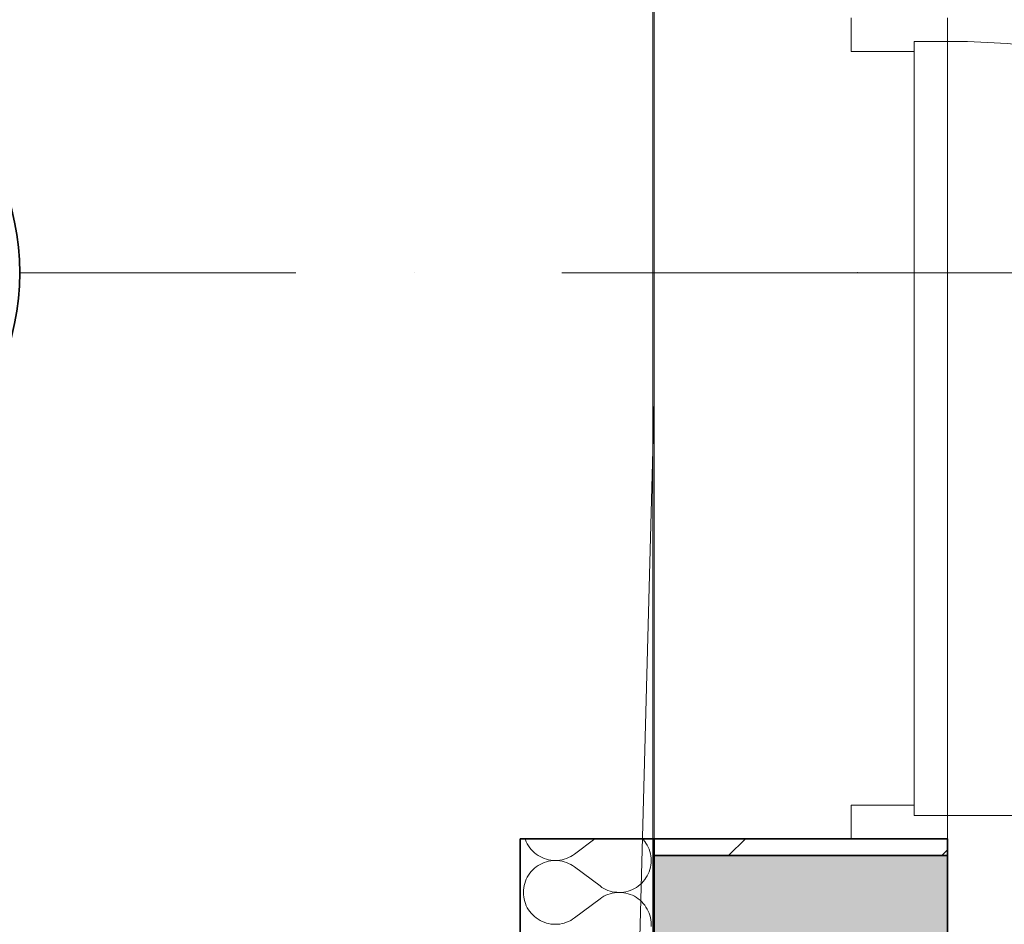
# Model space of a CAD drawing. Header units: millimetres. Extents: x 82175 to 237000, y 24756 to 471700.
# Tile 151 of 256: x 92022 to 93198, y 377873 to 378953. Entities that reach past the tile are written whole.
import ezdxf

# ---------------------------------------------------------------- set-up
doc = ezdxf.new("R2010")
doc.units = ezdxf.units.MM
doc.linetypes.add('Kropki i Kreski', pattern=[6.702778, 3.527778, -1.763889, 0, -1.411111])
for name, color, linetype in [('- A - ocieplenie', 8, 'Continuous'), ('Drzwi Archicad', 8, 'Continuous'), ('Konstrukcja - Siatka mod', 8, 'Continuous'), ('Konstrukcja - Stropy', 8, 'Continuous'), ('Konstrukcja - Ściany zewnętrzne', 8, 'Continuous')]:
    doc.layers.add(name, color=color, linetype=linetype)

# ---------------------------------------------------------------- blocks, each defined once
blk = doc.blocks.new('*X28')
at = {"layer": '- A - ocieplenie', "linetype": 'Continuous', "lineweight": 13, "ltscale": 100}
for p, q in [((19783.3, 387506.9), (19783.7, 387505.8)), ((19783.7, 387505.8), (19784.7, 387503.3)), ((19784.7, 387503.3), (19785.9, 387500.9)), ((19866.5, 387506.9), (19842.2, 387488.7)), ((19924.4, 387506), (19923.6, 387506.9)), ((19926.1, 387503.9), (19924.4, 387506)), ((19927.6, 387501.7), (19926.1, 387503.9)), ((19785.9, 387500.9), (19787.3, 387498.5)), ((19787.3, 387498.5), (19788.9, 387496.3)), ((19788.9, 387496.3), (19790.6, 387494.2)), ((19790.6, 387494.2), (19792.5, 387492.2)), ((19792.5, 387492.2), (19794.4, 387490.3)), ((19794.4, 387490.3), (19796.6, 387488.6)), ((19929, 387499.3), (19927.6, 387501.7)), ((19930.2, 387496.9), (19929, 387499.3)), ((19931.3, 387494.4), (19930.2, 387496.9)), ((19932.1, 387491.8), (19931.3, 387494.4)), ((19932.8, 387489.1), (19932.1, 387491.8)), ((19796.6, 387488.6), (19798.8, 387487.1)), ((19798.8, 387487.1), (19801.1, 387485.7)), ((19801.1, 387485.7), (19803.6, 387484.5)), ((19803.6, 387484.5), (19806.1, 387483.4)), ((19806.1, 387478.7), (19803.6, 387477.6)), ((19806.1, 387483.4), (19808.7, 387482.6)), ((19808.7, 387479.5), (19806.1, 387478.7)), ((19808.7, 387482.6), (19811.3, 387481.9)), ((19811.3, 387480.2), (19808.7, 387479.5)), ((19811.3, 387481.9), (19814, 387481.4)), ((19814, 387480.7), (19811.3, 387480.2)), ((19814, 387481.4), (19816.7, 387481.1)), ((19816.7, 387481), (19814, 387480.7)), ((19816.7, 387481.1), (19819.4, 387481)), ((19819.4, 387481), (19816.7, 387481)), ((19819.4, 387481), (19822.1, 387481.1)), ((19822.1, 387480.9), (19819.4, 387481)), ((19822.1, 387481.1), (19824.8, 387481.4)), ((19824.8, 387480.7), (19822.1, 387480.9)), ((19824.8, 387481.4), (19827.5, 387481.9)), ((19827.5, 387480.2), (19824.8, 387480.7)), ((19827.5, 387481.9), (19830.1, 387482.6)), ((19830.1, 387479.5), (19827.5, 387480.2)), ((19830.1, 387482.6), (19832.7, 387483.5)), ((19832.7, 387478.6), (19830.1, 387479.5)), ((19832.7, 387483.5), (19835.2, 387484.5)), ((19835.2, 387477.6), (19832.7, 387478.6)), ((19835.2, 387484.5), (19837.7, 387485.7)), ((19837.7, 387485.7), (19840, 387487.1)), ((19840, 387487.1), (19842.2, 387488.7)), ((19933.3, 387486.5), (19932.8, 387489.1)), ((19933.6, 387483.8), (19933.3, 387486.5)), ((19933.3, 387475.6), (19933.6, 387478.3)), ((19933.7, 387481), (19933.6, 387483.8)), ((19933.6, 387478.3), (19933.7, 387481)), ((19790.6, 387467.9), (19788.9, 387465.8)), ((19792.5, 387469.9), (19790.6, 387467.9)), ((19794.4, 387471.8), (19792.5, 387469.9)), ((19796.6, 387473.5), (19794.4, 387471.8)), ((19798.8, 387475), (19796.6, 387473.5)), ((19801.1, 387476.4), (19798.8, 387475)), ((19803.6, 387477.6), (19801.1, 387476.4)), ((19837.7, 387476.4), (19835.2, 387477.6)), ((19840, 387475), (19837.7, 387476.4)), ((19842.2, 387473.4), (19840, 387475)), ((19872.7, 387450.6), (19842.2, 387473.4)), ((19930.2, 387465.2), (19931.3, 387467.7)), ((19931.3, 387467.7), (19932.1, 387470.3)), ((19932.1, 387470.3), (19932.8, 387472.9)), ((19932.8, 387472.9), (19933.3, 387475.6)), ((19783.7, 387456.3), (19782.8, 387453.7)), ((19784.7, 387458.8), (19783.7, 387456.3)), ((19785.9, 387461.2), (19784.7, 387458.8)), ((19787.3, 387463.6), (19785.9, 387461.2)), ((19788.9, 387465.8), (19787.3, 387463.6)), ((19922.5, 387454.1), (19924.4, 387456.1)), ((19924.4, 387456.1), (19926.1, 387458.2)), ((19926.1, 387458.2), (19927.6, 387460.4)), ((19927.6, 387460.4), (19929, 387462.8)), ((19929, 387462.8), (19930.2, 387465.2)), ((19781.4, 387445.7), (19781.3, 387443)), ((19781.7, 387448.4), (19781.4, 387445.7)), ((19782.2, 387451.1), (19781.7, 387448.4)), ((19782.8, 387453.7), (19782.2, 387451.1)), ((19872.7, 387450.6), (19874.9, 387449)), ((19874.9, 387449), (19877.3, 387447.6)), ((19877.3, 387447.6), (19879.7, 387446.4)), ((19879.7, 387446.4), (19882.2, 387445.4)), ((19882.2, 387445.4), (19884.8, 387444.5)), ((19884.8, 387444.5), (19887.4, 387443.8)), ((19887.4, 387443.8), (19890.1, 387443.3)), ((19890.1, 387443.3), (19892.8, 387443.1)), ((19892.8, 387443.1), (19895.5, 387443)), ((19895.5, 387443), (19898.3, 387443)), ((19898.3, 387443), (19901, 387443.3)), ((19901, 387443.3), (19903.6, 387443.8)), ((19903.6, 387443.8), (19906.3, 387444.5)), ((19906.3, 387444.5), (19908.9, 387445.3)), ((19908.9, 387445.3), (19911.4, 387446.4)), ((19911.4, 387446.4), (19913.8, 387447.6)), ((19913.8, 387447.6), (19916.2, 387449)), ((19916.2, 387449), (19918.4, 387450.5)), ((19918.4, 387450.5), (19920.5, 387452.2)), ((19920.5, 387452.2), (19922.5, 387454.1)), ((19781.3, 387443), (19781.4, 387440.2)), ((19781.4, 387440.2), (19781.7, 387437.5)), ((19781.7, 387437.5), (19782.2, 387434.9)), ((19782.2, 387434.9), (19782.8, 387432.2)), ((19782.8, 387432.2), (19783.7, 387429.6)), ((19872.7, 387435.3), (19842.2, 387412.5)), ((19874.9, 387436.9), (19872.7, 387435.3)), ((19877.3, 387438.3), (19874.9, 387436.9)), ((19879.7, 387439.5), (19877.3, 387438.3)), ((19882.2, 387440.5), (19879.7, 387439.5)), ((19884.8, 387441.4), (19882.2, 387440.5)), ((19887.4, 387442.1), (19884.8, 387441.4)), ((19890.1, 387442.6), (19887.4, 387442.1)), ((19892.8, 387442.9), (19890.1, 387442.6)), ((19895.5, 387443), (19892.8, 387442.9)), ((19898.3, 387442.9), (19895.5, 387443)), ((19901, 387442.6), (19898.3, 387442.9)), ((19903.6, 387442.1), (19901, 387442.6)), ((19906.3, 387441.4), (19903.6, 387442.1)), ((19908.9, 387440.6), (19906.3, 387441.4)), ((19911.4, 387439.5), (19908.9, 387440.6)), ((19913.8, 387438.3), (19911.4, 387439.5)), ((19916.2, 387436.9), (19913.8, 387438.3)), ((19918.4, 387435.4), (19916.2, 387436.9)), ((19920.5, 387433.7), (19918.4, 387435.4)), ((19922.5, 387431.8), (19920.5, 387433.7)), ((19924.4, 387429.8), (19922.5, 387431.8)), ((19783.7, 387429.6), (19784.7, 387427.1)), ((19784.7, 387427.1), (19785.9, 387424.7)), ((19785.9, 387424.7), (19787.3, 387422.3)), ((19787.3, 387422.3), (19788.9, 387420.1)), ((19788.9, 387420.1), (19790.6, 387418)), ((19926.1, 387427.7), (19924.4, 387429.8)), ((19927.6, 387425.5), (19926.1, 387427.7)), ((19929, 387423.1), (19927.6, 387425.5)), ((19930.2, 387420.7), (19929, 387423.1)), ((19931.3, 387418.2), (19930.2, 387420.7)), ((19790.6, 387418), (19792.5, 387416)), ((19792.5, 387416), (19794.4, 387414.2)), ((19794.4, 387414.2), (19796.6, 387412.4)), ((19796.6, 387412.4), (19798.8, 387410.9)), ((19798.8, 387410.9), (19801.1, 387409.5)), ((19801.1, 387409.5), (19803.6, 387408.3)), ((19803.6, 387408.3), (19806.1, 387407.3)), ((19832.7, 387407.3), (19835.2, 387408.3)), ((19835.2, 387408.3), (19837.7, 387409.5)), ((19837.7, 387409.5), (19840, 387410.9)), ((19840, 387410.9), (19842.2, 387412.5)), ((19932.1, 387415.6), (19931.3, 387418.2)), ((19932.8, 387413), (19932.1, 387415.6)), ((19933.3, 387410.3), (19932.8, 387413)), ((19933.6, 387407.6), (19933.3, 387410.3)), ((19806.1, 387407.3), (19808.7, 387406.4)), ((19808.7, 387406.4), (19811.3, 387405.7)), ((19811.3, 387405.7), (19814, 387405.2)), ((19814, 387405.2), (19816.7, 387405)), ((19816.7, 387405), (19819.4, 387404.9)), ((19819.4, 387404.9), (19822.1, 387405)), ((19822.1, 387405), (19824.8, 387405.2)), ((19824.8, 387405.2), (19827.5, 387405.7)), ((19827.5, 387405.7), (19830.1, 387406.4)), ((19830.1, 387406.4), (19832.7, 387407.3)), ((19933.7, 387404.9), (19933.6, 387407.6)), ((19933.6, 387402.1), (19933.7, 387404.9))]:
    blk.add_line(p, q, dxfattribs=at)

msp = doc.modelspace()

# ---------------------------------------------------------------- hatches: boundary and pattern name
at = {"layer": 'Konstrukcja - Ściany zewnętrzne', "linetype": 'Continuous', "lineweight": 13}
h = msp.add_hatch(dxfattribs=at)
h.set_pattern_fill('Bloczki_ceramiczne_0002', color=8, style=0, pattern_type=2)
h.set_pattern_definition([(45, (-135208.59, 662558.78), (-127.27922, 127.27922), [])])
h.paths.add_polyline_path([(92779.9, 377955.3), (93129.9, 377955.3), (93129.9, 377975.3), (92779.9, 377975.3)])
msp.add_hatch(color=8, dxfattribs=at).paths.add_polyline_path([(93129.9, 377955.3), (92779.9, 377955.3), (92779.9, 377555.3), (93129.9, 377555.3)])

# ---------------------------------------------------------------- linework, layer by layer
at = {"layer": '- A - ocieplenie', "color": 8, "linetype": 'Continuous', "lineweight": 35, "ltscale": 100, "flags": 128}
for points in [[(92619.9, 377975.3), (92619.9, 373212.8)], [(92779.9, 377975.3), (92619.9, 377975.3)], [(92779.9, 373362.1), (92779.9, 377975.3)]]:
    msp.add_lwpolyline(points, dxfattribs=at)
at = {"color": 8, "linetype": 'Continuous', "lineweight": 35, "ltscale": 100, "flags": 128}
for points in [[(92779.9, 377975.3), (92779.9, 377955.3)], [(92779.9, 377975.3), (93129.9, 377975.3)], [(93129.9, 377955.3), (93129.9, 377975.3)]]:
    msp.add_lwpolyline(points, dxfattribs=at)
at = {"layer": 'Drzwi Archicad', "color": 8, "linetype": 'Continuous', "lineweight": 13, "ltscale": 100}
for p, q in [((93014.9, 378955.3), (93014.9, 378915.3)), ((93129.9, 378927.3), (93129.9, 378955.3)), ((93089.9, 378915.3), (93089.9, 378927.3)), ((93089.9, 378927.3), (93129.9, 378927.3)), ((93089.9, 378003.3), (93089.9, 378927.3)), ((93089.9, 378927.3), (93129.9, 378927.3)), ((93129.9, 378927.3), (93129.9, 378003.3)), ((93014.9, 378915.3), (93089.9, 378915.3)), ((93089.9, 378015.3), (93014.9, 378015.3)), ((93014.9, 378015.3), (93014.9, 377975.3)), ((93089.9, 378003.3), (93089.9, 378015.3)), ((93129.9, 378003.3), (93089.9, 378003.3)), ((93129.9, 378003.3), (93089.9, 378003.3)), ((93129.9, 378003.3), (94053.9, 378003.3)), ((93129.9, 377975.3), (93129.9, 378003.3)), ((93014.9, 377975.3), (93129.9, 377975.3))]:
    msp.add_line(p, q, dxfattribs=at)
at = {"layer": 'Drzwi Archicad', "color": 8, "linetype": 'Continuous', "lineweight": 35, "ltscale": 100}
for p, q in [((93014.9, 377975.3), (92779.9, 377975.3)), ((93129.9, 377975.3), (93014.9, 377975.3)), ((93129.9, 377975.3), (93014.9, 377975.3))]:
    msp.add_line(p, q, dxfattribs=at)
at = {"layer": 'Drzwi Archicad', "color": 8, "linetype": 'Continuous', "lineweight": 13, "ltscale": 100}
msp.add_arc((93129.9, 378003.3), 924, 0, 90, dxfattribs=at)
at = {"layer": 'Konstrukcja - Siatka mod', "color": 8, "linetype": 'Kropki i Kreski', "lineweight": 13, "ltscale": 100}
for q in [(92022.5, 378651), (122467, 378651)]:
    msp.add_line((93022.5, 378651), q, dxfattribs=at)
at = {"layer": 'Konstrukcja - Siatka mod', "color": 8, "linetype": 'Continuous', "lineweight": 35, "ltscale": 100}
msp.add_circle((91722.5, 378651), 300, dxfattribs=at)
at = {"layer": 'Konstrukcja - Siatka mod', "color": 8, "linetype": 'Kropki i Kreski', "lineweight": 13, "ltscale": 100}
msp.add_point((93022.5, 378651), dxfattribs=at)
msp.add_point((93022.5, 378651), dxfattribs=at)
at = {"layer": 'Konstrukcja - Stropy', "color": 8, "linetype": 'Continuous', "lineweight": 13, "ltscale": 100, "flags": 128}
for points in [[(86120, 373370.8), (92642.8, 373370.8), (92779.9, 378499), (92779.9, 386151.1), (86120, 386151.1)], [(86120, 373370.8), (92779.9, 373362.1), (92779.9, 378499), (92779.9, 386151.1), (86120, 386151.1)], [(92778.1, 381281), (92778.1, 373312.9), (95320, 373312.9), (95320, 381281)]]:
    msp.add_lwpolyline(points, close=True, dxfattribs=at)
at = {"layer": 'Konstrukcja - Ściany zewnętrzne', "color": 8, "linetype": 'Continuous', "lineweight": 35, "ltscale": 100}
msp.add_line((92779.9, 377955.3), (93129.9, 377955.3), dxfattribs=at)
at = {"layer": 'Konstrukcja - Ściany zewnętrzne', "color": 8, "linetype": 'Continuous', "lineweight": 35, "ltscale": 100, "flags": 128}
for points in [[(92779.9, 377955.3), (92779.9, 377555.3)], [(93129.9, 377555.3), (93129.9, 377955.3)]]:
    msp.add_lwpolyline(points, dxfattribs=at)

# ---------------------------------------------------------------- block references
at = {"color": 8, "linetype": 'Continuous', "lineweight": 20, "ltscale": 100}
msp.add_blockref('*X28', (72842.4, -9531.6), dxfattribs=at)

doc.saveas('drawing.dxf')
